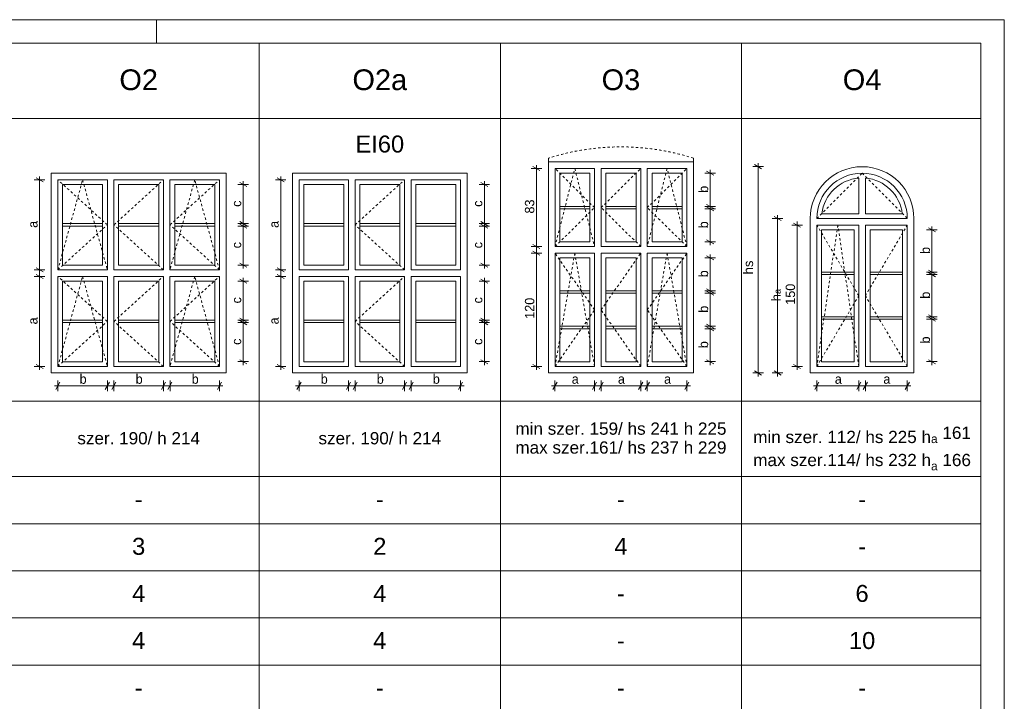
# Model space of a CAD drawing. Extents: x -11111 to 69739, y 5521 to 20371.
# Tile 3 of 19: x -664 to 9789, y 13136 to 20371. Entities that reach past the tile are written whole.
import ezdxf

# ---------------------------------------------------------------- set-up
doc = ezdxf.new("R2010")
doc.units = 0
doc.header["$MEASUREMENT"] = 0
doc.linetypes.add('Hidden Line', pattern=[50, 25, -25])
for name, color, linetype, lineweight in [('Arch opisy okien_Nr_Pióra__1', 7, 'Continuous', 25), ('Arch opisy_Nr_Pióra__21', 7, 'Continuous', 13), ('ARCH TABELA_Nr_Pióra__21', 7, 'Continuous', 13), ('Arch wymiary_Nr_Pióra__5', 7, 'Continuous', 13), ('INWENT. DRZWI_Nr_Pióra__21', 7, 'Continuous', 13), ('INWENT. OKNA_Nr_Pióra__21', 7, 'Continuous', 13), ('INWENT.ŚCIANY_Nr_Pióra__21', 7, 'Continuous', 13)]:
    doc.layers.add(name, color=color, linetype=linetype, lineweight=lineweight)
doc.layers.add('Arch wymiary', color=7, linetype='Continuous')
doc.styles.add('GENERATED_STYLE_1', font='txt')
doc.styles.add('GENERATED_STYLE_11', font='arial.ttf')
doc.styles.add('GENERATED_STYLE_2', font='arial.ttf')
doc.styles.add('GENERATED_STYLE_3', font='arial.ttf')
doc.dimstyles.new('GENERATED_STYLE__1', dxfattribs={"dimtxt": 100, "dimasz": 57, "dimexe": 0.18, "dimexo": 0, "dimgap": 0.09, "dimtad": 1, "dimdec": 0, "dimlfac": 0.1, "dimzin": 0, "dimdsep": 46, "dimtxsty": 'GENERATED_STYLE_1', "dimblk": 'ARROWHEAD_2', "dimblk1": 'ARROWHEAD_2', "dimblk2": 'ARROWHEAD_2', "dimcen": 0.09, "dimclrd": 7, "dimclre": 7, "dimclrt": 7, "dimadec": 0, "dimazin": 0, "dimtfac": 1, "dimtdec": 4, "dimtmove": 0, "dimatfit": 3, "dimfxl": 0, "dimtolj": 1, "dimtzin": 0, "dimarcsym": 0})
doc.dimstyles.new('GENERATED_STYLE__2', dxfattribs={"dimtxt": 100, "dimasz": 57, "dimexe": 0.18, "dimexo": 0, "dimgap": 0.09, "dimtad": 1, "dimtih": 1, "dimtoh": 1, "dimdec": 0, "dimlfac": 0.1, "dimzin": 0, "dimdsep": 46, "dimtxsty": 'GENERATED_STYLE_1', "dimblk": 'ARROWHEAD_2', "dimblk1": 'ARROWHEAD_2', "dimblk2": 'ARROWHEAD_2', "dimcen": 0.09, "dimclrd": 7, "dimclre": 7, "dimclrt": 7, "dimadec": 0, "dimazin": 0, "dimtfac": 1, "dimtdec": 4, "dimtmove": 0, "dimatfit": 3, "dimfxl": 0, "dimtolj": 1, "dimtzin": 0, "dimarcsym": 0})

# ---------------------------------------------------------------- blocks, each defined once
blk = doc.blocks.new('*D35')
at = {"layer": 'Arch wymiary_Nr_Pióra__5', "linetype": 'Continuous'}
for p, q in [((1765, 18621), (1653, 18621)), ((1747, 18599), (1672, 18642)), ((1709, 18621), (1709, 18657)), ((1709, 18206), (1709, 18621)), ((1765, 18206), (1653, 18206)), ((1672, 18228), (1747, 18184)), ((1709, 18169), (1709, 18206))]:
    blk.add_line(p, q, dxfattribs=at)
at = {"layer": 'Arch wymiary_Nr_Pióra__5', "insert": (1689, 18384), "char_height": 100, "attachment_point": 7, "rotation": 90, "style": 'GENERATED_STYLE_1'}
blk.add_mtext('{c}', dxfattribs=at)
blk = doc.blocks.new('ARROWHEAD_2')
at = {"color": 0, "linetype": 'Continuous', "lineweight": 0}
for p, q in [((0, 0), (-1, 0)), ((-0.38, -0.66), (0.38, 0.66))]:
    blk.add_line(p, q, dxfattribs=at)
blk = doc.blocks.new('*D36')
at = {"layer": 'Arch wymiary_Nr_Pióra__5', "linetype": 'Continuous'}
for p, q in [((1747, 18158), (1672, 18202)), ((1709, 18180), (1709, 18217)), ((1765, 18180), (1653, 18180)), ((1709, 17766), (1709, 18180)), ((1672, 17787), (1747, 17744)), ((1765, 17766), (1653, 17766)), ((1709, 17729), (1709, 17766))]:
    blk.add_line(p, q, dxfattribs=at)
at = {"layer": 'Arch wymiary_Nr_Pióra__5', "insert": (1689, 17944), "char_height": 100, "attachment_point": 7, "rotation": 90, "style": 'GENERATED_STYLE_1'}
blk.add_mtext('{c}', dxfattribs=at)
blk = doc.blocks.new('*D37')
at = {"layer": 'Arch wymiary_Nr_Pióra__5', "linetype": 'Continuous'}
for p, q in [((1765, 17596), (1653, 17596)), ((1747, 17574), (1672, 17617)), ((1709, 17596), (1709, 17632)), ((1709, 17181), (1709, 17596)), ((1765, 17181), (1653, 17181)), ((1672, 17203), (1747, 17159)), ((1709, 17144), (1709, 17181))]:
    blk.add_line(p, q, dxfattribs=at)
at = {"layer": 'Arch wymiary_Nr_Pióra__5', "insert": (1689, 17359), "char_height": 100, "attachment_point": 7, "rotation": 90, "style": 'GENERATED_STYLE_1'}
blk.add_mtext('{c}', dxfattribs=at)
blk = doc.blocks.new('*D38')
at = {"layer": 'Arch wymiary_Nr_Pióra__5', "linetype": 'Continuous'}
for p, q in [((1765, 17155), (1653, 17155)), ((1747, 17133), (1672, 17177)), ((1709, 17155), (1709, 17192)), ((1709, 16741), (1709, 17155)), ((1765, 16741), (1653, 16741)), ((1672, 16762), (1747, 16719)), ((1709, 16704), (1709, 16741))]:
    blk.add_line(p, q, dxfattribs=at)
at = {"layer": 'Arch wymiary_Nr_Pióra__5', "insert": (1689, 16919), "char_height": 100, "attachment_point": 7, "rotation": 90, "style": 'GENERATED_STYLE_1'}
blk.add_mtext('{c}', dxfattribs=at)
blk = doc.blocks.new('*D39')
at = {"layer": 'Arch wymiary_Nr_Pióra__5', "linetype": 'Continuous'}
for p, q in [((-237, 16522), (-280, 16447)), ((-258, 16429), (-258, 16541)), ((245, 16447), (288, 16522)), ((267, 16429), (267, 16541)), ((-295, 16485), (-258, 16485)), ((-258, 16485), (267, 16485)), ((267, 16485), (303, 16485))]:
    blk.add_line(p, q, dxfattribs=at)
at = {"layer": 'Arch wymiary_Nr_Pióra__5', "insert": (-28, 16505), "char_height": 100, "attachment_point": 7, "style": 'GENERATED_STYLE_1'}
blk.add_mtext('{b}', dxfattribs=at)
blk = doc.blocks.new('*D40')
at = {"layer": 'Arch wymiary_Nr_Pióra__5', "linetype": 'Continuous'}
for p, q in [((358, 16522), (315, 16447)), ((337, 16429), (337, 16541)), ((840, 16447), (883, 16522)), ((862, 16429), (862, 16541)), ((300, 16485), (337, 16485)), ((337, 16485), (862, 16485)), ((862, 16485), (898, 16485))]:
    blk.add_line(p, q, dxfattribs=at)
at = {"layer": 'Arch wymiary_Nr_Pióra__5', "insert": (567, 16505), "char_height": 100, "attachment_point": 7, "style": 'GENERATED_STYLE_1'}
blk.add_mtext('{b}', dxfattribs=at)
blk = doc.blocks.new('*D41')
at = {"layer": 'Arch wymiary_Nr_Pióra__5', "linetype": 'Continuous'}
for p, q in [((953, 16522), (910, 16447)), ((932, 16429), (932, 16541)), ((1435, 16447), (1478, 16522)), ((1457, 16429), (1457, 16541)), ((895, 16485), (932, 16485)), ((932, 16485), (1457, 16485)), ((1457, 16485), (1493, 16485))]:
    blk.add_line(p, q, dxfattribs=at)
at = {"layer": 'Arch wymiary_Nr_Pióra__5', "insert": (1162, 16505), "char_height": 100, "attachment_point": 7, "style": 'GENERATED_STYLE_1'}
blk.add_mtext('{b}', dxfattribs=at)
blk = doc.blocks.new('*D42')
at = {"layer": 'Arch wymiary_Nr_Pióra__5', "linetype": 'Continuous'}
for p, q in [((-415, 17624), (-490, 17667)), ((-453, 17646), (-453, 17682)), ((-397, 17646), (-509, 17646)), ((-453, 16691), (-453, 17646)), ((-397, 16691), (-509, 16691)), ((-490, 16712), (-415, 16669)), ((-453, 16654), (-453, 16691))]:
    blk.add_line(p, q, dxfattribs=at)
at = {"layer": 'Arch wymiary_Nr_Pióra__5', "insert": (-473, 17136), "char_height": 100, "attachment_point": 7, "rotation": 90, "style": 'GENERATED_STYLE_1'}
blk.add_mtext('{a}', dxfattribs=at)
blk = doc.blocks.new('*D43')
at = {"layer": 'Arch wymiary_Nr_Pióra__5', "linetype": 'Continuous'}
for p, q in [((-397, 18671), (-509, 18671)), ((-415, 18649), (-490, 18692)), ((-453, 18671), (-453, 18707)), ((-453, 17716), (-453, 18671)), ((-397, 17716), (-509, 17716)), ((-490, 17737), (-415, 17694)), ((-453, 17679), (-453, 17716))]:
    blk.add_line(p, q, dxfattribs=at)
at = {"layer": 'Arch wymiary_Nr_Pióra__5', "insert": (-473, 18161), "char_height": 100, "attachment_point": 7, "rotation": 90, "style": 'GENERATED_STYLE_1'}
blk.add_mtext('{a}', dxfattribs=at)
blk = doc.blocks.new('*D44')
at = {"layer": 'Arch wymiary_Nr_Pióra__5', "linetype": 'Continuous'}
for p, q in [((4325, 18621), (4213, 18621)), ((4307, 18599), (4232, 18642)), ((4269, 18621), (4269, 18657)), ((4269, 18206), (4269, 18621)), ((4325, 18206), (4213, 18206)), ((4232, 18228), (4307, 18184)), ((4269, 18169), (4269, 18206))]:
    blk.add_line(p, q, dxfattribs=at)
at = {"layer": 'Arch wymiary_Nr_Pióra__5', "insert": (4249, 18384), "char_height": 100, "attachment_point": 7, "rotation": 90, "style": 'GENERATED_STYLE_1'}
blk.add_mtext('{c}', dxfattribs=at)
blk = doc.blocks.new('*D45')
at = {"layer": 'Arch wymiary_Nr_Pióra__5', "linetype": 'Continuous'}
for p, q in [((4307, 18158), (4232, 18202)), ((4269, 18180), (4269, 18217)), ((4325, 18180), (4213, 18180)), ((4269, 17766), (4269, 18180)), ((4232, 17787), (4307, 17744)), ((4325, 17766), (4213, 17766)), ((4269, 17729), (4269, 17766))]:
    blk.add_line(p, q, dxfattribs=at)
at = {"layer": 'Arch wymiary_Nr_Pióra__5', "insert": (4249, 17944), "char_height": 100, "attachment_point": 7, "rotation": 90, "style": 'GENERATED_STYLE_1'}
blk.add_mtext('{c}', dxfattribs=at)
blk = doc.blocks.new('*D46')
at = {"layer": 'Arch wymiary_Nr_Pióra__5', "linetype": 'Continuous'}
for p, q in [((4325, 17596), (4213, 17596)), ((4307, 17574), (4232, 17617)), ((4269, 17596), (4269, 17632)), ((4269, 17181), (4269, 17596)), ((4325, 17181), (4213, 17181)), ((4232, 17203), (4307, 17159)), ((4269, 17144), (4269, 17181))]:
    blk.add_line(p, q, dxfattribs=at)
at = {"layer": 'Arch wymiary_Nr_Pióra__5', "insert": (4249, 17359), "char_height": 100, "attachment_point": 7, "rotation": 90, "style": 'GENERATED_STYLE_1'}
blk.add_mtext('{c}', dxfattribs=at)
blk = doc.blocks.new('*D47')
at = {"layer": 'Arch wymiary_Nr_Pióra__5', "linetype": 'Continuous'}
for p, q in [((4325, 17155), (4213, 17155)), ((4307, 17133), (4232, 17177)), ((4269, 17155), (4269, 17192)), ((4269, 16741), (4269, 17155)), ((4325, 16741), (4213, 16741)), ((4232, 16762), (4307, 16719)), ((4269, 16704), (4269, 16741))]:
    blk.add_line(p, q, dxfattribs=at)
at = {"layer": 'Arch wymiary_Nr_Pióra__5', "insert": (4249, 16919), "char_height": 100, "attachment_point": 7, "rotation": 90, "style": 'GENERATED_STYLE_1'}
blk.add_mtext('{c}', dxfattribs=at)
blk = doc.blocks.new('*D48')
at = {"layer": 'Arch wymiary_Nr_Pióra__5', "linetype": 'Continuous'}
for p, q in [((2323, 16522), (2280, 16447)), ((2302, 16429), (2302, 16541)), ((2805, 16447), (2848, 16522)), ((2827, 16429), (2827, 16541)), ((2265, 16485), (2302, 16485)), ((2302, 16485), (2827, 16485)), ((2827, 16485), (2863, 16485))]:
    blk.add_line(p, q, dxfattribs=at)
at = {"layer": 'Arch wymiary_Nr_Pióra__5', "insert": (2532, 16505), "char_height": 100, "attachment_point": 7, "style": 'GENERATED_STYLE_1'}
blk.add_mtext('{b}', dxfattribs=at)
blk = doc.blocks.new('*D49')
at = {"layer": 'Arch wymiary_Nr_Pióra__5', "linetype": 'Continuous'}
for p, q in [((2918, 16522), (2875, 16447)), ((2897, 16429), (2897, 16541)), ((3400, 16447), (3443, 16522)), ((3422, 16429), (3422, 16541)), ((2860, 16485), (2897, 16485)), ((2897, 16485), (3422, 16485)), ((3422, 16485), (3458, 16485))]:
    blk.add_line(p, q, dxfattribs=at)
at = {"layer": 'Arch wymiary_Nr_Pióra__5', "insert": (3127, 16505), "char_height": 100, "attachment_point": 7, "style": 'GENERATED_STYLE_1'}
blk.add_mtext('{b}', dxfattribs=at)
blk = doc.blocks.new('*D50')
at = {"layer": 'Arch wymiary_Nr_Pióra__5', "linetype": 'Continuous'}
for p, q in [((3513, 16522), (3470, 16447)), ((3492, 16429), (3492, 16541)), ((3995, 16447), (4038, 16522)), ((4017, 16429), (4017, 16541)), ((3455, 16485), (3492, 16485)), ((3492, 16485), (4017, 16485)), ((4017, 16485), (4053, 16485))]:
    blk.add_line(p, q, dxfattribs=at)
at = {"layer": 'Arch wymiary_Nr_Pióra__5', "insert": (3722, 16505), "char_height": 100, "attachment_point": 7, "style": 'GENERATED_STYLE_1'}
blk.add_mtext('{b}', dxfattribs=at)
blk = doc.blocks.new('*D51')
at = {"layer": 'Arch wymiary_Nr_Pióra__5', "linetype": 'Continuous'}
for p, q in [((2145, 17624), (2070, 17667)), ((2107, 17646), (2107, 17682)), ((2163, 17646), (2051, 17646)), ((2107, 16691), (2107, 17646)), ((2163, 16691), (2051, 16691)), ((2070, 16712), (2145, 16669)), ((2107, 16654), (2107, 16691))]:
    blk.add_line(p, q, dxfattribs=at)
at = {"layer": 'Arch wymiary_Nr_Pióra__5', "insert": (2087, 17136), "char_height": 100, "attachment_point": 7, "rotation": 90, "style": 'GENERATED_STYLE_1'}
blk.add_mtext('{a}', dxfattribs=at)
blk = doc.blocks.new('*D52')
at = {"layer": 'Arch wymiary_Nr_Pióra__5', "linetype": 'Continuous'}
for p, q in [((2163, 18671), (2051, 18671)), ((2145, 18649), (2070, 18692)), ((2107, 18671), (2107, 18707)), ((2107, 17716), (2107, 18671)), ((2163, 17716), (2051, 17716)), ((2070, 17737), (2145, 17694)), ((2107, 17679), (2107, 17716))]:
    blk.add_line(p, q, dxfattribs=at)
at = {"layer": 'Arch wymiary_Nr_Pióra__5', "insert": (2087, 18161), "char_height": 100, "attachment_point": 7, "rotation": 90, "style": 'GENERATED_STYLE_1'}
blk.add_mtext('{a}', dxfattribs=at)
blk = doc.blocks.new('*D53')
at = {"layer": 'Arch wymiary_Nr_Pióra__5', "linetype": 'Continuous'}
for p, q in [((4878, 17893), (4765, 17893)), ((4859, 17871), (4784, 17914)), ((4821, 17893), (4821, 17929)), ((4821, 16691), (4821, 17893)), ((4878, 16691), (4765, 16691)), ((4784, 16712), (4859, 16669)), ((4821, 16654), (4821, 16691))]:
    blk.add_line(p, q, dxfattribs=at)
at = {"layer": 'Arch wymiary_Nr_Pióra__5', "insert": (4801, 17196), "char_height": 100, "attachment_point": 7, "rotation": 90, "style": 'GENERATED_STYLE_1'}
blk.add_mtext('{120}', dxfattribs=at)
blk = doc.blocks.new('*D54')
at = {"layer": 'Arch wymiary_Nr_Pióra__5', "linetype": 'Continuous'}
for p, q in [((6722, 17091), (6610, 17091)), ((6704, 17069), (6629, 17112)), ((6666, 17091), (6666, 17127)), ((6666, 16741), (6666, 17091)), ((6722, 16741), (6610, 16741)), ((6629, 16762), (6704, 16719)), ((6666, 16704), (6666, 16741))]:
    blk.add_line(p, q, dxfattribs=at)
at = {"layer": 'Arch wymiary_Nr_Pióra__5', "insert": (6646, 16884), "char_height": 100, "attachment_point": 7, "rotation": 90, "style": 'GENERATED_STYLE_1'}
blk.add_mtext('{b}', dxfattribs=at)
blk = doc.blocks.new('*D55')
at = {"layer": 'Arch wymiary_Nr_Pióra__5', "linetype": 'Continuous'}
for p, q in [((6666, 17843), (6666, 17879)), ((6722, 17843), (6610, 17843)), ((6704, 17821), (6629, 17864)), ((6666, 17493), (6666, 17843)), ((6722, 17493), (6610, 17493)), ((6629, 17514), (6704, 17471)), ((6666, 17456), (6666, 17493))]:
    blk.add_line(p, q, dxfattribs=at)
at = {"layer": 'Arch wymiary_Nr_Pióra__5', "insert": (6646, 17636), "char_height": 100, "attachment_point": 7, "rotation": 90, "style": 'GENERATED_STYLE_1'}
blk.add_mtext('{b}', dxfattribs=at)
blk = doc.blocks.new('*D56')
at = {"layer": 'Arch wymiary_Nr_Pióra__5', "linetype": 'Continuous'}
for p, q in [((6666, 18363), (6666, 18399)), ((6722, 18363), (6610, 18363)), ((6704, 18341), (6629, 18384)), ((6666, 18013), (6666, 18363)), ((6722, 18013), (6610, 18013)), ((6629, 18034), (6704, 17991)), ((6666, 17976), (6666, 18013))]:
    blk.add_line(p, q, dxfattribs=at)
at = {"layer": 'Arch wymiary_Nr_Pióra__5', "insert": (6646, 18156), "char_height": 100, "attachment_point": 7, "rotation": 90, "style": 'GENERATED_STYLE_1'}
blk.add_mtext('{b}', dxfattribs=at)
blk = doc.blocks.new('*D57')
at = {"layer": 'Arch wymiary_Nr_Pióra__5', "linetype": 'Continuous'}
for p, q in [((6722, 18741), (6610, 18741)), ((6704, 18719), (6629, 18762)), ((6666, 18741), (6666, 18777)), ((6666, 18389), (6666, 18741)), ((6629, 18410), (6704, 18367)), ((6722, 18389), (6610, 18389)), ((6666, 18352), (6666, 18389))]:
    blk.add_line(p, q, dxfattribs=at)
at = {"layer": 'Arch wymiary_Nr_Pióra__5', "insert": (6646, 18533), "char_height": 100, "attachment_point": 7, "rotation": 90, "style": 'GENERATED_STYLE_1'}
blk.add_mtext('{b}', dxfattribs=at)
blk = doc.blocks.new('*D58')
at = {"layer": 'Arch wymiary_Nr_Pióra__5', "linetype": 'Continuous'}
for p, q in [((6722, 17467), (6610, 17467)), ((6704, 17445), (6629, 17488)), ((6666, 17467), (6666, 17503)), ((6666, 17117), (6666, 17467)), ((6722, 17117), (6610, 17117)), ((6629, 17138), (6704, 17095)), ((6666, 17080), (6666, 17117))]:
    blk.add_line(p, q, dxfattribs=at)
at = {"layer": 'Arch wymiary_Nr_Pióra__5', "insert": (6646, 17260), "char_height": 100, "attachment_point": 7, "rotation": 90, "style": 'GENERATED_STYLE_1'}
blk.add_mtext('{b}', dxfattribs=at)
blk = doc.blocks.new('*D59')
at = {"layer": 'Arch wymiary_Nr_Pióra__5', "linetype": 'Continuous'}
for p, q in [((4821, 18791), (4821, 18827)), ((4878, 18791), (4765, 18791)), ((4859, 18769), (4784, 18812)), ((4821, 17963), (4821, 18791)), ((4784, 17984), (4859, 17941)), ((4878, 17963), (4765, 17963)), ((4821, 17926), (4821, 17963))]:
    blk.add_line(p, q, dxfattribs=at)
at = {"layer": 'Arch wymiary_Nr_Pióra__5', "insert": (4801, 18313), "char_height": 100, "attachment_point": 7, "rotation": 90, "style": 'GENERATED_STYLE_1'}
blk.add_mtext('{83}', dxfattribs=at)
blk = doc.blocks.new('*D60')
at = {"layer": 'Arch wymiary_Nr_Pióra__5', "linetype": 'Continuous'}
for p, q in [((5041, 16522), (4997, 16447)), ((5019, 16429), (5019, 16541)), ((5417, 16447), (5461, 16522)), ((5439, 16429), (5439, 16541)), ((4982, 16485), (5019, 16485)), ((5019, 16485), (5439, 16485)), ((5439, 16485), (5476, 16485))]:
    blk.add_line(p, q, dxfattribs=at)
at = {"layer": 'Arch wymiary_Nr_Pióra__5', "insert": (5197, 16505), "char_height": 100, "attachment_point": 7, "style": 'GENERATED_STYLE_1'}
blk.add_mtext('{a}', dxfattribs=at)
blk = doc.blocks.new('*D61')
at = {"layer": 'Arch wymiary_Nr_Pióra__5', "linetype": 'Continuous'}
for p, q in [((5531, 16522), (5487, 16447)), ((5509, 16429), (5509, 16541)), ((5907, 16447), (5951, 16522)), ((5929, 16429), (5929, 16541)), ((5472, 16485), (5509, 16485)), ((5509, 16485), (5929, 16485)), ((5929, 16485), (5966, 16485))]:
    blk.add_line(p, q, dxfattribs=at)
at = {"layer": 'Arch wymiary_Nr_Pióra__5', "insert": (5687, 16505), "char_height": 100, "attachment_point": 7, "style": 'GENERATED_STYLE_1'}
blk.add_mtext('{a}', dxfattribs=at)
blk = doc.blocks.new('*D62')
at = {"layer": 'Arch wymiary_Nr_Pióra__5', "linetype": 'Continuous'}
for p, q in [((6021, 16522), (5977, 16447)), ((5999, 16429), (5999, 16541)), ((6397, 16447), (6441, 16522)), ((6419, 16429), (6419, 16541)), ((5962, 16485), (5999, 16485)), ((5999, 16485), (6419, 16485)), ((6419, 16485), (6456, 16485))]:
    blk.add_line(p, q, dxfattribs=at)
at = {"layer": 'Arch wymiary_Nr_Pióra__5', "insert": (6177, 16505), "char_height": 100, "attachment_point": 7, "style": 'GENERATED_STYLE_1'}
blk.add_mtext('{a}', dxfattribs=at)
blk = doc.blocks.new('*D63')
at = {"layer": 'Arch wymiary_Nr_Pióra__5', "linetype": 'Continuous'}
for p, q in [((7646, 18191), (7533, 18191)), ((7627, 18169), (7552, 18212)), ((7589, 18191), (7589, 18227)), ((7589, 16691), (7589, 18191)), ((7646, 16691), (7533, 16691)), ((7552, 16712), (7627, 16669)), ((7589, 16654), (7589, 16691))]:
    blk.add_line(p, q, dxfattribs=at)
at = {"layer": 'Arch wymiary_Nr_Pióra__5', "insert": (7569, 17345), "char_height": 100, "attachment_point": 7, "rotation": 90, "style": 'GENERATED_STYLE_1'}
blk.add_mtext('{150}', dxfattribs=at)
blk = doc.blocks.new('*D64')
at = {"layer": 'Arch wymiary_Nr_Pióra__5', "linetype": 'Continuous'}
for p, q in [((7821, 16522), (7777, 16447)), ((7799, 16429), (7799, 16541)), ((8222, 16447), (8266, 16522)), ((8244, 16429), (8244, 16541)), ((7762, 16485), (7799, 16485)), ((7799, 16485), (8244, 16485)), ((8244, 16485), (8281, 16485))]:
    blk.add_line(p, q, dxfattribs=at)
at = {"layer": 'Arch wymiary_Nr_Pióra__5', "insert": (7990, 16505), "char_height": 100, "attachment_point": 7, "style": 'GENERATED_STYLE_1'}
blk.add_mtext('{a}', dxfattribs=at)
blk = doc.blocks.new('*D65')
at = {"layer": 'Arch wymiary_Nr_Pióra__5', "linetype": 'Continuous'}
for p, q in [((8336, 16522), (8292, 16447)), ((8314, 16429), (8314, 16541)), ((8737, 16447), (8781, 16522)), ((8759, 16429), (8759, 16541)), ((8277, 16485), (8314, 16485)), ((8314, 16485), (8759, 16485)), ((8759, 16485), (8796, 16485))]:
    blk.add_line(p, q, dxfattribs=at)
at = {"layer": 'Arch wymiary_Nr_Pióra__5', "insert": (8505, 16505), "char_height": 100, "attachment_point": 7, "style": 'GENERATED_STYLE_1'}
blk.add_mtext('{a}', dxfattribs=at)
blk = doc.blocks.new('*D66')
at = {"layer": 'Arch wymiary_Nr_Pióra__5', "linetype": 'Continuous'}
for p, q in [((9077, 17191), (8964, 17191)), ((9058, 17169), (8983, 17212)), ((9021, 17191), (9021, 17227)), ((9021, 16741), (9021, 17191)), ((9077, 16741), (8964, 16741)), ((8983, 16762), (9058, 16719)), ((9021, 16704), (9021, 16741))]:
    blk.add_line(p, q, dxfattribs=at)
at = {"layer": 'Arch wymiary_Nr_Pióra__5', "insert": (9001, 16934), "char_height": 100, "attachment_point": 7, "rotation": 90, "style": 'GENERATED_STYLE_1'}
blk.add_mtext('{b}', dxfattribs=at)
blk = doc.blocks.new('*D67')
at = {"layer": 'Arch wymiary_Nr_Pióra__5', "linetype": 'Continuous'}
for p, q in [((9058, 17643), (8983, 17686)), ((9021, 17665), (9021, 17701)), ((9077, 17665), (8964, 17665)), ((9021, 17217), (9021, 17665)), ((9077, 17217), (8964, 17217)), ((8983, 17238), (9058, 17195)), ((9021, 17180), (9021, 17217))]:
    blk.add_line(p, q, dxfattribs=at)
at = {"layer": 'Arch wymiary_Nr_Pióra__5', "insert": (9001, 17409), "char_height": 100, "attachment_point": 7, "rotation": 90, "style": 'GENERATED_STYLE_1'}
blk.add_mtext('{b}', dxfattribs=at)
blk = doc.blocks.new('*D68')
at = {"layer": 'Arch wymiary_Nr_Pióra__5', "linetype": 'Continuous'}
for p, q in [((9077, 18141), (8964, 18141)), ((9058, 18119), (8983, 18162)), ((9021, 18141), (9021, 18177)), ((9021, 17691), (9021, 18141)), ((9077, 17691), (8964, 17691)), ((8983, 17712), (9058, 17669)), ((9021, 17654), (9021, 17691))]:
    blk.add_line(p, q, dxfattribs=at)
at = {"layer": 'Arch wymiary_Nr_Pióra__5', "insert": (9001, 17884), "char_height": 100, "attachment_point": 7, "rotation": 90, "style": 'GENERATED_STYLE_1'}
blk.add_mtext('{b}', dxfattribs=at)
blk = doc.blocks.new('*D69')
at = {"layer": 'Arch wymiary_Nr_Pióra__5', "linetype": 'Continuous'}
for p, q in [((7382, 18261), (7382, 18297)), ((7439, 18261), (7326, 18261)), ((7420, 18239), (7345, 18282)), ((7382, 16621), (7382, 18261)), ((7439, 16621), (7326, 16621)), ((7345, 16642), (7420, 16599)), ((7382, 16584), (7382, 16621))]:
    blk.add_line(p, q, dxfattribs=at)
blk = doc.blocks.new('*D70')
at = {"layer": 'Arch wymiary_Nr_Pióra__5', "linetype": 'Continuous'}
for p, q in [((7212, 18789), (7137, 18832)), ((7175, 18811), (7175, 18847)), ((7231, 18811), (7119, 18811)), ((7175, 16621), (7175, 18811)), ((7231, 16621), (7119, 16621)), ((7137, 16642), (7212, 16599)), ((7175, 16584), (7175, 16621))]:
    blk.add_line(p, q, dxfattribs=at)
at = {"layer": 'Arch wymiary_Nr_Pióra__5', "insert": (7155, 17684), "char_height": 100, "attachment_point": 7, "rotation": 90, "style": 'GENERATED_STYLE_1'}
blk.add_mtext('{  }', dxfattribs=at)

msp = doc.modelspace()

# ---------------------------------------------------------------- linework, layer by layer
at = {"layer": 'Arch opisy_Nr_Pióra__21', "linetype": 'Continuous'}
for p, q in [((-9610.9, 20120.6), (9539.1, 20120.6)), ((1879.1, 20120.6), (1879.1, 8676.2)), ((4439.1, 20120.6), (4439.1, 8676.2)), ((6999.1, 20120.6), (6999.1, 8676.2)), ((9539.1, 5770.6), (9539.1, 20120.6)), ((-9610.9, 19320.6), (9539.1, 19320.6)), ((-9610.9, 16320.6), (9539.1, 16320.6)), ((-9610.9, 15520.6), (9539.1, 15520.6)), ((-9610.9, 15020.6), (9539.1, 15020.6)), ((-9610.9, 14520.6), (9539.1, 14520.6)), ((-9610.9, 14020.6), (9539.1, 14020.6)), ((-9610.9, 13520.6), (9539.1, 13520.6))]:
    msp.add_line(p, q, dxfattribs=at)
at = {"layer": 'ARCH TABELA_Nr_Pióra__21', "linetype": 'Continuous'}
for p, q in [((-11110.9, 20370.6), (9789.1, 20370.6)), ((789.1, 20120.6), (789.1, 20370.6)), ((789.1, 20120.6), (789.1, 20370.6)), ((789.1, 20120.6), (789.1, 20370.6)), ((9789.1, 20370.6), (9789.1, 5520.6))]:
    msp.add_line(p, q, dxfattribs=at)
at = {"layer": 'INWENT. DRZWI_Nr_Pióra__21', "linetype": 'Continuous'}
for p, q in [((-328.4, 16620.6), (-328.4, 18740.6)), ((1526.6, 18740.6), (-328.4, 18740.6)), ((1526.6, 18740.6), (1526.6, 16620.6)), ((2231.6, 16620.6), (2231.6, 18740.6)), ((4086.6, 18740.6), (2231.6, 18740.6)), ((4086.6, 18740.6), (4086.6, 16620.6)), ((5019.1, 17962.6), (5019.1, 18790.6)), ((5439.1, 18790.6), (5019.1, 18790.6)), ((5069.1, 18012.6), (5069.1, 18740.6)), ((5389.1, 18740.6), (5069.1, 18740.6)), ((5389.1, 18012.6), (5389.1, 18740.6)), ((5439.1, 17962.6), (5439.1, 18790.6)), ((5509.1, 17962.6), (5509.1, 18790.6)), ((5929.1, 18790.6), (5509.1, 18790.6)), ((5559.1, 18012.6), (5559.1, 18740.6)), ((5879.1, 18740.6), (5559.1, 18740.6)), ((5879.1, 18012.6), (5879.1, 18740.6)), ((5929.1, 17962.6), (5929.1, 18790.6)), ((6419.1, 18790.6), (5999.1, 18790.6)), ((5999.1, 17962.6), (5999.1, 18790.6)), ((6369.1, 18740.6), (6049.1, 18740.6)), ((6049.1, 18012.6), (6049.1, 18740.6)), ((6369.1, 18012.6), (6369.1, 18740.6)), ((6419.1, 17962.6), (6419.1, 18790.6)), ((-258.4, 17715.6), (-258.4, 18670.6)), ((266.6, 18670.6), (-258.4, 18670.6)), ((-208.4, 17765.6), (-208.4, 18620.6)), ((216.6, 18620.6), (-208.4, 18620.6)), ((216.6, 17765.6), (216.6, 18620.6)), ((266.6, 17715.6), (266.6, 18670.6)), ((336.6, 17715.6), (336.6, 18670.6)), ((861.6, 18670.6), (336.6, 18670.6)), ((386.6, 17765.6), (386.6, 18620.6)), ((811.6, 18620.6), (386.6, 18620.6)), ((811.6, 17765.6), (811.6, 18620.6)), ((861.6, 17715.6), (861.6, 18670.6)), ((1456.6, 18670.6), (931.6, 18670.6)), ((931.6, 17715.6), (931.6, 18670.6)), ((981.6, 17765.6), (981.6, 18620.6)), ((981.6, 18620.6), (1406.6, 18620.6)), ((1406.6, 17765.6), (1406.6, 18620.6)), ((1456.6, 18670.6), (1456.6, 17715.6)), ((2826.6, 18670.6), (2301.6, 18670.6)), ((2301.6, 17715.6), (2301.6, 18670.6)), ((2776.6, 18620.6), (2351.6, 18620.6)), ((2351.6, 17765.6), (2351.6, 18620.6)), ((2776.6, 17765.6), (2776.6, 18620.6)), ((2826.6, 17715.6), (2826.6, 18670.6)), ((3421.6, 18670.6), (2896.6, 18670.6)), ((2896.6, 17715.6), (2896.6, 18670.6)), ((3371.6, 18620.6), (2946.6, 18620.6)), ((2946.6, 17765.6), (2946.6, 18620.6)), ((3371.6, 17765.6), (3371.6, 18620.6)), ((3421.6, 17715.6), (3421.6, 18670.6)), ((3491.6, 17715.6), (3491.6, 18670.6)), ((4016.6, 18670.6), (3491.6, 18670.6)), ((3541.6, 18620.6), (3966.6, 18620.6)), ((3541.6, 17765.6), (3541.6, 18620.6)), ((3966.6, 17765.6), (3966.6, 18620.6)), ((4016.6, 18670.6), (4016.6, 17715.6)), ((5389.1, 18388.6), (5069.1, 18388.6)), ((5389.1, 18362.6), (5069.1, 18362.6)), ((5879.1, 18388.6), (5559.1, 18388.6)), ((5879.1, 18362.6), (5559.1, 18362.6)), ((6369.1, 18388.6), (6049.1, 18388.6)), ((6369.1, 18362.6), (6049.1, 18362.6)), ((216.6, 18206.1), (-208.4, 18206.1)), ((811.6, 18206.1), (386.6, 18206.1)), ((981.6, 18206.1), (1406.6, 18206.1)), ((2776.6, 18206.1), (2351.6, 18206.1)), ((3371.6, 18206.1), (2946.6, 18206.1)), ((3541.6, 18206.1), (3966.6, 18206.1)), ((216.6, 18180.1), (-208.4, 18180.1)), ((811.6, 18180.1), (386.6, 18180.1)), ((981.6, 18180.1), (1406.6, 18180.1)), ((2776.6, 18180.1), (2351.6, 18180.1)), ((3371.6, 18180.1), (2946.6, 18180.1)), ((3541.6, 18180.1), (3966.6, 18180.1)), ((5389.1, 18012.6), (5069.1, 18012.6)), ((5879.1, 18012.6), (5559.1, 18012.6)), ((6369.1, 18012.6), (6049.1, 18012.6)), ((5439.1, 17962.6), (5019.1, 17962.6)), ((5019.1, 17892.6), (5019.1, 16690.6)), ((5439.1, 17892.6), (5019.1, 17892.6)), ((5439.1, 17892.6), (5439.1, 16690.6)), ((5929.1, 17962.6), (5509.1, 17962.6)), ((5509.1, 17892.6), (5509.1, 16690.6)), ((5929.1, 17892.6), (5509.1, 17892.6)), ((5929.1, 17892.6), (5929.1, 16690.6)), ((6419.1, 17962.6), (5999.1, 17962.6)), ((6419.1, 17892.6), (5999.1, 17892.6)), ((5999.1, 17892.6), (5999.1, 16690.6)), ((6419.1, 17892.6), (6419.1, 16690.6)), ((5069.1, 17842.6), (5069.1, 16740.6)), ((5389.1, 17842.6), (5069.1, 17842.6)), ((5389.1, 17842.6), (5389.1, 16740.6)), ((5559.1, 17842.6), (5559.1, 16740.6)), ((5879.1, 17842.6), (5559.1, 17842.6)), ((5879.1, 17842.6), (5879.1, 16740.6)), ((6369.1, 17842.6), (6049.1, 17842.6)), ((6049.1, 17842.6), (6049.1, 16740.6)), ((6369.1, 17842.6), (6369.1, 16740.6)), ((266.6, 17715.6), (-258.4, 17715.6)), ((216.6, 17765.6), (-208.4, 17765.6)), ((861.6, 17715.6), (336.6, 17715.6)), ((811.6, 17765.6), (386.6, 17765.6)), ((1456.6, 17715.6), (931.6, 17715.6)), ((981.6, 17765.6), (1406.6, 17765.6)), ((2826.6, 17715.6), (2301.6, 17715.6)), ((2776.6, 17765.6), (2351.6, 17765.6)), ((3421.6, 17715.6), (2896.6, 17715.6)), ((3371.6, 17765.6), (2946.6, 17765.6)), ((4016.6, 17715.6), (3491.6, 17715.6)), ((3541.6, 17765.6), (3966.6, 17765.6)), ((-258.4, 16690.6), (-258.4, 17645.6)), ((266.6, 17645.6), (-258.4, 17645.6)), ((-208.4, 16740.6), (-208.4, 17595.6)), ((216.6, 17595.6), (-208.4, 17595.6)), ((216.6, 16740.6), (216.6, 17595.6)), ((266.6, 16690.6), (266.6, 17645.6)), ((336.6, 16690.6), (336.6, 17645.6)), ((861.6, 17645.6), (336.6, 17645.6)), ((386.6, 16740.6), (386.6, 17595.6)), ((811.6, 17595.6), (386.6, 17595.6)), ((811.6, 16740.6), (811.6, 17595.6)), ((861.6, 16690.6), (861.6, 17645.6)), ((1456.6, 17645.6), (931.6, 17645.6)), ((931.6, 16690.6), (931.6, 17645.6)), ((981.6, 16740.6), (981.6, 17595.6)), ((981.6, 17595.6), (1406.6, 17595.6)), ((1406.6, 16740.6), (1406.6, 17595.6)), ((1456.6, 17645.6), (1456.6, 16690.6)), ((2826.6, 17645.6), (2301.6, 17645.6)), ((2301.6, 16690.6), (2301.6, 17645.6)), ((2776.6, 17595.6), (2351.6, 17595.6)), ((2351.6, 16740.6), (2351.6, 17595.6)), ((2776.6, 16740.6), (2776.6, 17595.6)), ((2826.6, 16690.6), (2826.6, 17645.6)), ((3421.6, 17645.6), (2896.6, 17645.6)), ((2896.6, 16690.6), (2896.6, 17645.6)), ((3371.6, 17595.6), (2946.6, 17595.6)), ((2946.6, 16740.6), (2946.6, 17595.6)), ((3371.6, 16740.6), (3371.6, 17595.6)), ((3421.6, 16690.6), (3421.6, 17645.6)), ((3491.6, 16690.6), (3491.6, 17645.6)), ((4016.6, 17645.6), (3491.6, 17645.6)), ((3541.6, 17595.6), (3966.6, 17595.6)), ((3541.6, 16740.6), (3541.6, 17595.6)), ((3966.6, 16740.6), (3966.6, 17595.6)), ((4016.6, 17645.6), (4016.6, 16690.6)), ((5389.1, 17492.6), (5069.1, 17492.6)), ((5389.1, 17466.6), (5069.1, 17466.6)), ((5879.1, 17492.6), (5559.1, 17492.6)), ((5879.1, 17466.6), (5559.1, 17466.6)), ((6369.1, 17492.6), (6049.1, 17492.6)), ((6369.1, 17466.6), (6049.1, 17466.6)), ((216.6, 17181.1), (-208.4, 17181.1)), ((216.6, 17155.1), (-208.4, 17155.1)), ((811.6, 17181.1), (386.6, 17181.1)), ((811.6, 17155.1), (386.6, 17155.1)), ((981.6, 17181.1), (1406.6, 17181.1)), ((981.6, 17155.1), (1406.6, 17155.1)), ((2776.6, 17181.1), (2351.6, 17181.1)), ((2776.6, 17155.1), (2351.6, 17155.1)), ((3371.6, 17181.1), (2946.6, 17181.1)), ((3371.6, 17155.1), (2946.6, 17155.1)), ((3541.6, 17181.1), (3966.6, 17181.1)), ((3541.6, 17155.1), (3966.6, 17155.1)), ((5389.1, 17116.6), (5069.1, 17116.6)), ((5389.1, 17090.6), (5069.1, 17090.6)), ((5879.1, 17116.6), (5559.1, 17116.6)), ((5879.1, 17090.6), (5559.1, 17090.6)), ((6369.1, 17116.6), (6049.1, 17116.6)), ((6369.1, 17090.6), (6049.1, 17090.6)), ((216.6, 16740.6), (-208.4, 16740.6)), ((811.6, 16740.6), (386.6, 16740.6)), ((981.6, 16740.6), (1406.6, 16740.6)), ((2776.6, 16740.6), (2351.6, 16740.6)), ((3371.6, 16740.6), (2946.6, 16740.6)), ((3541.6, 16740.6), (3966.6, 16740.6)), ((5389.1, 16740.6), (5069.1, 16740.6)), ((5879.1, 16740.6), (5559.1, 16740.6)), ((6369.1, 16740.6), (6049.1, 16740.6)), ((1526.6, 16620.6), (-328.4, 16620.6)), ((266.6, 16690.6), (-258.4, 16690.6)), ((861.6, 16690.6), (336.6, 16690.6)), ((1456.6, 16690.6), (931.6, 16690.6)), ((4086.6, 16620.6), (2231.6, 16620.6)), ((2826.6, 16690.6), (2301.6, 16690.6)), ((3421.6, 16690.6), (2896.6, 16690.6)), ((4016.6, 16690.6), (3491.6, 16690.6)), ((5439.1, 16690.6), (5019.1, 16690.6)), ((5929.1, 16690.6), (5509.1, 16690.6)), ((6419.1, 16690.6), (5999.1, 16690.6))]:
    msp.add_line(p, q, dxfattribs=at)
at = {"layer": 'INWENT. DRZWI_Nr_Pióra__21', "linetype": 'Hidden Line'}
for p, q in [((5019.1, 17962.6), (5229.1, 18790.6)), ((5439.1, 18375.6), (5019.1, 18790.6)), ((5229.1, 18790.6), (5439.1, 17962.6)), ((5509.1, 18375.6), (5929.1, 18790.6)), ((6209.1, 18790.6), (5999.1, 17962.6)), ((5999.1, 18375.6), (6419.1, 18790.6)), ((6419.1, 17962.6), (6209.1, 18790.6)), ((7799.1, 18260.6), (8279.1, 18740.6)), ((8279.1, 18740.6), (8759.1, 18260.6)), ((-258.4, 17715.6), (4.1, 18670.6)), ((266.6, 18193.1), (-258.4, 18670.6)), ((4.1, 18670.6), (266.6, 17715.6)), ((336.6, 18193.1), (861.6, 18670.6)), ((1194.1, 18670.6), (931.6, 17715.6)), ((931.6, 18193.1), (1456.6, 18670.6)), ((1456.6, 17715.6), (1194.1, 18670.6)), ((2896.6, 18193.1), (3421.6, 18670.6)), ((5019.1, 17962.6), (5439.1, 18375.6)), ((5929.1, 17962.6), (5509.1, 18375.6)), ((6419.1, 17962.6), (5999.1, 18375.6)), ((-258.4, 17715.6), (266.6, 18193.1)), ((861.6, 17715.6), (336.6, 18193.1)), ((1456.6, 17715.6), (931.6, 18193.1)), ((3421.6, 17715.6), (2896.6, 18193.1)), ((8244.1, 17440.6), (7799.1, 18190.6)), ((8021.6, 18190.6), (7799.1, 16690.6)), ((8244.1, 16690.6), (8021.6, 18190.6)), ((8314.1, 17440.6), (8759.1, 18190.6)), ((5439.1, 17290.6), (5019.1, 17892.6)), ((5229.1, 17892.6), (5019.1, 16690.6)), ((5439.1, 16690.6), (5229.1, 17892.6)), ((5509.1, 17290.6), (5929.1, 17892.6)), ((5999.1, 17290.6), (6419.1, 17892.6)), ((5999.1, 16690.6), (6209.1, 17892.6)), ((6209.1, 17892.6), (6419.1, 16690.6)), ((-258.4, 16690.6), (4.1, 17645.6)), ((266.6, 17168.1), (-258.4, 17645.6)), ((4.1, 17645.6), (266.6, 16690.6)), ((336.6, 17168.1), (861.6, 17645.6)), ((1194.1, 17645.6), (931.6, 16690.6)), ((931.6, 17168.1), (1456.6, 17645.6)), ((1456.6, 16690.6), (1194.1, 17645.6)), ((2896.6, 17168.1), (3421.6, 17645.6)), ((7799.1, 16690.6), (8244.1, 17440.6)), ((8759.1, 16690.6), (8314.1, 17440.6)), ((5019.1, 16690.6), (5439.1, 17290.6)), ((5929.1, 16690.6), (5509.1, 17290.6)), ((6419.1, 16690.6), (5999.1, 17290.6)), ((-258.4, 16690.6), (266.6, 17168.1)), ((861.6, 16690.6), (336.6, 17168.1)), ((1456.6, 16690.6), (931.6, 17168.1)), ((3421.6, 16690.6), (2896.6, 17168.1))]:
    msp.add_line(p, q, dxfattribs=at)
msp.add_arc((5719.1, 16490.2), 2530.4, 72.28408, 107.71592, dxfattribs=at)
at = {"layer": 'INWENT. OKNA_Nr_Pióra__21', "linetype": 'Continuous'}
for p, q in [((8244.1, 18310.6), (8244.1, 18689.2)), ((8314.1, 18310.6), (8314.1, 18689.2)), ((8244.1, 18310.6), (7852, 18310.6)), ((8314.1, 18310.6), (8706.2, 18310.6)), ((7729.1, 16620.6), (7729.1, 18260.6)), ((8759.1, 18260.6), (7799.1, 18260.6)), ((8244.1, 18190.6), (7799.1, 18190.6)), ((7799.1, 16690.6), (7799.1, 18190.6)), ((8244.1, 16690.6), (8244.1, 18190.6)), ((8314.1, 18190.6), (8759.1, 18190.6)), ((8314.1, 16690.6), (8314.1, 18190.6)), ((8759.1, 16690.6), (8759.1, 18190.6)), ((8829.1, 16620.6), (8829.1, 18260.6)), ((7849.1, 16740.6), (7849.1, 18140.6)), ((8194.1, 18140.6), (7849.1, 18140.6)), ((8194.1, 16740.6), (8194.1, 18140.6)), ((8364.1, 16740.6), (8364.1, 18140.6)), ((8364.1, 18140.6), (8709.1, 18140.6)), ((8709.1, 16740.6), (8709.1, 18140.6)), ((8194.1, 17690.6), (7849.1, 17690.6)), ((8364.1, 17690.6), (8709.1, 17690.6)), ((8194.1, 17664.6), (7849.1, 17664.6)), ((8364.1, 17664.6), (8709.1, 17664.6)), ((8194.1, 17216.6), (7849.1, 17216.6)), ((8194.1, 17190.6), (7849.1, 17190.6)), ((8364.1, 17216.6), (8709.1, 17216.6)), ((8364.1, 17190.6), (8709.1, 17190.6)), ((8194.1, 16740.6), (7849.1, 16740.6)), ((8364.1, 16740.6), (8709.1, 16740.6)), ((8829.1, 16620.6), (7729.1, 16620.6)), ((8244.1, 16690.6), (7799.1, 16690.6)), ((8314.1, 16690.6), (8759.1, 16690.6))]:
    msp.add_line(p, q, dxfattribs=at)
for radius, start, end in [(550, 0, 180), (480, 0, 180), (430, 94.66877, 173.32259), (430, 6.67741, 85.33123)]:
    msp.add_arc((8279.1, 18260.6), radius, start, end, dxfattribs=at)
at = {"layer": 'INWENT.ŚCIANY_Nr_Pióra__21', "linetype": 'Continuous'}
for p, q in [((4949.1, 16620.6), (4949.1, 18900.6)), ((6489.1, 18860.6), (4949.1, 18860.6)), ((6489.1, 16620.6), (6489.1, 18900.6)), ((4949.1, 16620.6), (6489.1, 16620.6))]:
    msp.add_line(p, q, dxfattribs=at)

# ---------------------------------------------------------------- texts
at = {"layer": 'Arch opisy okien_Nr_Pióra__1', "linetype": 'Continuous', "attachment_point": 2}
for s, insert, char_height, style in [('{O2}', (599.1, 19843.2), 220, 'GENERATED_STYLE_3'), ('{O2a}', (3159.1, 19843.2), 220, 'GENERATED_STYLE_3'), ('{O3}', (5719.1, 19843.2), 220, 'GENERATED_STYLE_3'), ('{O4}', (8279.1, 19843.2), 220, 'GENERATED_STYLE_3'), ('{EI60}', (3159.1, 19140.9), 180, 'GENERATED_STYLE_3'), ('{szer. 190/ h 214  }', (599.1, 15993.1), 130, 'GENERATED_STYLE_2'), ('{szer. 190/ h 214  }', (3159.1, 15993.1), 130, 'GENERATED_STYLE_2'), ('{-}', (599.1, 15370.9), 180, 'GENERATED_STYLE_2'), ('{-}', (3159.1, 15370.9), 180, 'GENERATED_STYLE_2'), ('{-}', (5719.1, 15370.9), 180, 'GENERATED_STYLE_2'), ('{-}', (8279.1, 15370.9), 180, 'GENERATED_STYLE_2'), ('{3}', (599.1, 14870.9), 180, 'GENERATED_STYLE_2'), ('{2}', (3159.1, 14870.9), 180, 'GENERATED_STYLE_2'), ('{4}', (5719.1, 14870.9), 180, 'GENERATED_STYLE_2'), ('{-}', (8279.1, 14870.9), 180, 'GENERATED_STYLE_2'), ('{4}', (599.1, 14370.9), 180, 'GENERATED_STYLE_2'), ('{4}', (3159.1, 14370.9), 180, 'GENERATED_STYLE_2'), ('{6}', (8279.1, 14370.9), 180, 'GENERATED_STYLE_2'), ('{-}', (5719.1, 14370.9), 180, 'GENERATED_STYLE_2'), ('{4}', (599.1, 13870.9), 180, 'GENERATED_STYLE_2'), ('{4}', (3159.1, 13870.9), 180, 'GENERATED_STYLE_2'), ('{10}', (8279.1, 13870.9), 180, 'GENERATED_STYLE_2'), ('{-}', (5719.1, 13870.9), 180, 'GENERATED_STYLE_2'), ('{-}', (599.1, 13370.9), 180, 'GENERATED_STYLE_2'), ('{-}', (3159.1, 13370.9), 180, 'GENERATED_STYLE_2'), ('{-}', (5719.1, 13370.9), 180, 'GENERATED_STYLE_2'), ('{-}', (8279.1, 13370.9), 180, 'GENERATED_STYLE_2')]:
    msp.add_mtext(s, dxfattribs=dict(at, insert=insert, char_height=char_height, style=style))
at = {"layer": 'Arch opisy okien_Nr_Pióra__1', "linetype": 'Continuous', "char_height": 100, "attachment_point": 2, "rotation": 90, "style": 'GENERATED_STYLE_11'}
for s, insert in [('{hs }', (7021.9, 17740.4)), ('{h\\A1{\\H0.7x;\\S ^ a;} }', (7248.1, 17447.3))]:
    msp.add_mtext(s, dxfattribs=dict(at, insert=insert))
at = {"layer": 'Arch opisy okien_Nr_Pióra__1', "linetype": 'Continuous', "char_height": 130, "width": 2370.8, "attachment_point": 2, "line_spacing_factor": 0.925173, "style": 'GENERATED_STYLE_2'}
for s, insert in [('{min szer. 159/ hs 241 h 225 \\Pmax szer.161/ hs 237 h 229 }', (5719.1, 16095.2)), ('{min szer. 112/ hs 225 h\\A1{\\H0.7x;\\S ^ a;} 161 \\Pmax szer.114/ hs 232 h\\A1{\\H0.7x;\\S ^ a;} 166 }', (8279.1, 16095.2))]:
    msp.add_mtext(s, dxfattribs=dict(at, insert=insert))

# ---------------------------------------------------------------- dimensions: what is measured, and where the dimension line sits
at = {"layer": 'Arch wymiary', "linetype": 'Continuous'}
for base, p1, p2, picture, middle in [((4821.4, 17962.6), (5206, 17962.6), (5439.1, 18790.6), '*D59', (4751.4, 18388.5)), ((7382.3, 16620.6), (7729.1, 16620.6), (7729.1, 18260.6), '*D69', (7312.3, 17440.6)), ((7589.4, 16690.6), (7799.1, 16690.6), (7799.1, 18190.6), '*D63', (7519.4, 17458.5)), ((4821.4, 16690.6), (5019.1, 16690.6), (5019.1, 17892.6), '*D53', (4751.4, 17309.5))]:
    dim = msp.add_linear_dim(base=base, p1=p1, p2=p2, angle=90, dimstyle='GENERATED_STYLE__1', dxfattribs=at)
    dim.commit()
    dim.dimension.update_dxf_attribs({"geometry": picture, "text_midpoint": middle})
for base, p1, p2, text, picture, middle in [((7174.9, 16620.6), (8279.1, 16620.6), (8279.1, 18810.6), '  ', '*D70', (7104.9, 17722)), ((6666.1, 18388.6), (6209.1, 18388.6), (6209.1, 18740.6), 'b', '*D57', (6596.1, 18570.6)), ((-452.9, 17715.6), (4.1, 17715.6), (4.1, 18670.6), 'a', '*D43', (-522.9, 18199.1)), ((1709.1, 18206.1), (1194.1, 18206.1), (981.6, 18620.6), 'c', '*D35', (1639.1, 18418.5)), ((2107.1, 17715.6), (2564.1, 17715.6), (2564.1, 18670.6), 'a', '*D52', (2037.1, 18199.1)), ((4269.1, 18206.1), (3754.1, 18206.1), (3541.6, 18620.6), 'c', '*D44', (4199.1, 18418.5)), ((6666.1, 18012.6), (6209.1, 18012.6), (6209.1, 18362.6), 'b', '*D56', (6596.1, 18193.6)), ((1709.1, 17765.6), (1194.1, 17765.6), (1194.1, 18180.1), 'c', '*D36', (1639.1, 17978)), ((4269.1, 17765.6), (3754.1, 17765.6), (3754.1, 18180.1), 'c', '*D45', (4199.1, 17978)), ((9020.7, 17690.6), (8536.6, 17690.6), (8536.6, 18140.6), 'b', '*D68', (8950.7, 17921.6)), ((6666.1, 17492.6), (6209.1, 17492.6), (6209.1, 17842.6), 'b', '*D55', (6596.1, 17673.6)), ((-452.9, 16690.6), (4.1, 16690.6), (4.1, 17645.6), 'a', '*D42', (-522.9, 17174.1)), ((2107.1, 16690.6), (2564.1, 16690.6), (2564.1, 17645.6), 'a', '*D51', (2037.1, 17174.1)), ((9020.7, 17216.6), (8536.6, 17216.6), (8536.6, 17664.6), 'b', '*D67', (8950.7, 17446.6)), ((1709.1, 17181.1), (1194.1, 17181.1), (1194.1, 17595.6), 'c', '*D37', (1639.1, 17393.5)), ((4269.1, 17181.1), (3754.1, 17181.1), (3754.1, 17595.6), 'c', '*D46', (4199.1, 17393.5)), ((6666.1, 17116.6), (6209.1, 17116.6), (6209.1, 17466.6), 'b', '*D58', (6596.1, 17297.6)), ((1709.1, 16740.6), (1194.1, 16740.6), (1194.1, 17155.1), 'c', '*D38', (1639.1, 16953)), ((4269.1, 16740.6), (3754.1, 16740.6), (3754.1, 17155.1), 'c', '*D47', (4199.1, 16953)), ((9020.7, 16740.6), (8536.6, 16740.6), (8536.6, 17190.6), 'b', '*D66', (8950.7, 16971.6)), ((6666.1, 16740.6), (6209.1, 16740.6), (6209.1, 17090.6), 'b', '*D54', (6596.1, 16921.6))]:
    dim = msp.add_linear_dim(base=base, p1=p1, p2=p2, angle=90, text=text, dimstyle='GENERATED_STYLE__1', dxfattribs=at)
    dim.commit()
    dim.dimension.update_dxf_attribs({"geometry": picture, "text_midpoint": middle})
for base, p1, p2, text, picture, middle in [((-258.4, 16484.9), (-258.4, 16690.6), (266.6, 16690.6), 'b', '*D39', (10, 16554.9)), ((336.6, 16484.9), (336.6, 16690.6), (861.6, 16690.6), 'b', '*D40', (605, 16554.9)), ((931.6, 16484.9), (931.6, 16690.6), (1456.6, 16690.6), 'b', '*D41', (1200, 16554.9)), ((2301.6, 16484.9), (2301.6, 16690.6), (2826.6, 16690.6), 'b', '*D48', (2570, 16554.9)), ((2896.6, 16484.9), (2896.6, 16690.6), (3421.6, 16690.6), 'b', '*D49', (3165, 16554.9)), ((3491.6, 16484.9), (3491.6, 16690.6), (4016.6, 16690.6), 'b', '*D50', (3760, 16554.9)), ((5019.1, 16484.9), (5019.1, 16690.6), (5439.1, 16690.6), 'a', '*D60', (5235, 16554.9)), ((5509.1, 16484.9), (5509.1, 16690.6), (5929.1, 16690.6), 'a', '*D61', (5725, 16554.9)), ((5999.1, 16484.9), (5999.1, 16690.6), (6419.1, 16690.6), 'a', '*D62', (6215, 16554.9)), ((7799.1, 16484.9), (7799.1, 16690.6), (8244.1, 16690.6), 'a', '*D64', (8027.5, 16554.9)), ((8314.1, 16484.9), (8314.1, 16690.6), (8759.1, 16690.6), 'a', '*D65', (8542.5, 16554.9))]:
    dim = msp.add_linear_dim(base=base, p1=p1, p2=p2, text=text, dimstyle='GENERATED_STYLE__2', dxfattribs=at)
    dim.commit()
    dim.dimension.update_dxf_attribs({"geometry": picture, "text_midpoint": middle})

doc.saveas('drawing.dxf')
